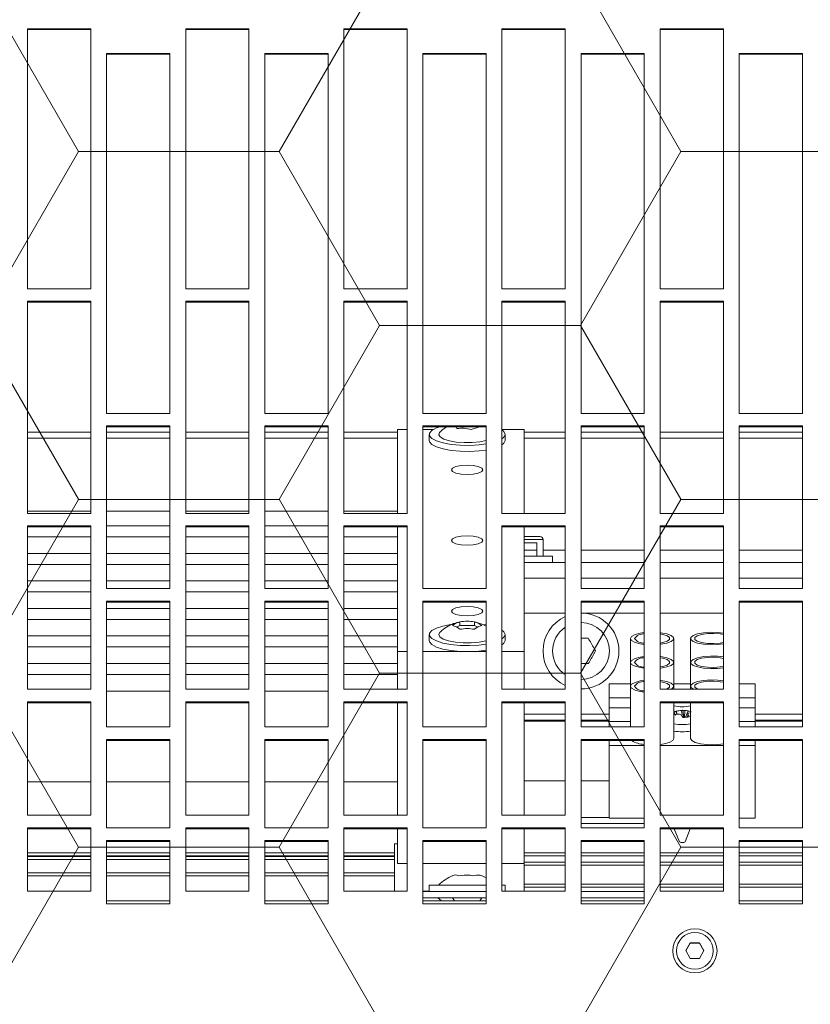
# Model space of a CAD drawing. Header units: millimetres. Extents: x 7483 to 13091, y 8111 to 13871.
# Tile 228 of 256: x 10499 to 10511, y 9270 to 9285. Entities that reach past the tile are written whole.
import ezdxf

# ---------------------------------------------------------------- set-up
doc = ezdxf.new("R2010")
doc.units = ezdxf.units.MM
doc.layers.add('_A_WYCIERACZKA', color=7, linetype='Continuous', lineweight=5, true_color=0xa5a5a5)
doc.layers.add('wymiary', color=7, linetype='Continuous', lineweight=5, true_color=0xb2b2b2)
doc.layers.add('_A_ŚLUSARKA WYPEŁNIENIE', color=7, linetype='Continuous', true_color=0x4c4a44)

# ---------------------------------------------------------------- blocks, each defined once
blk = doc.blocks.new('fgdgdgdfg')
at = {"layer": '_A_ŚLUSARKA WYPEŁNIENIE', "lineweight": 9}
h = blk.add_hatch(dxfattribs=at)
h.set_pattern_fill('HONEY', color=0, angle=180)
h.set_pattern_definition([(180, (56132.2607, -3400.6895), (-4.7625, 2.74963064), [3.175, -6.35]), (60, (56132.2607, -3400.6895), (4.76249999, 2.74963066), [3.175, -6.35]), (120, (56132.2607, -3400.6895), (-1e-08, 5.49926131), [-6.35, 3.175])])
h.paths.add_polyline_path([(5818.229, 11642.933), (5818.229, 11484.933), (6001.229, 11484.933), (6001.229, 11642.933)])
blk = doc.blocks.new('A$C68926FC6')
at = {"color": 7, "linetype": 'Continuous'}
for p, q in [((208.27, -205.39), (207.55, -206.64)), ((210.44, -206.64), (209.72, -205.39)), ((205.49, -206.59), (205.49, -206.61)), ((207.55, -206.59), (208.27, -207.84)), ((207.55, -206.64), (208.27, -207.88)), ((209.72, -207.84), (210.44, -206.59)), ((209.72, -207.88), (210.44, -206.64)), ((212.49, -206.61), (212.49, -206.59)), ((208.27, -207.88), (208.27, -207.84)), ((208.27, -207.84), (209.72, -207.84)), ((209.72, -207.88), (209.72, -207.84)), ((201.99, -214.02), (191.99, -214.02)), ((191.99, -214.02), (191.99, -224.03)), ((201.99, -214.5), (191.99, -214.5)), ((201.99, -224.03), (201.99, -214.02)), ((226.99, -214.02), (216.99, -214.02)), ((216.99, -214.02), (216.99, -224.03)), ((226.99, -214.5), (216.99, -214.5)), ((226.99, -224.03), (226.99, -214.02)), ((251.99, -214.02), (241.99, -214.02)), ((241.99, -214.02), (241.99, -224.03)), ((251.99, -214.5), (241.99, -214.5)), ((242.97, -214.5), (242.68, -215)), ((247.01, -214.5), (247.3, -215)), ((249.61, -215), (249.04, -214.5)), ((251.99, -224.03), (251.99, -214.02)), ((276.99, -214.02), (266.99, -214.02)), ((266.99, -214.02), (266.99, -224.03)), ((276.99, -214.5), (266.99, -214.5)), ((276.99, -224.03), (276.99, -214.02)), ((301.99, -214.02), (291.99, -214.02)), ((291.99, -214.02), (291.99, -224.03)), ((301.99, -214.5), (291.99, -214.5)), ((301.99, -224.03), (301.99, -214.02)), ((204.49, -216.03), (204.49, -226.03)), ((214.49, -216.03), (204.49, -216.03)), ((214.49, -226.03), (214.49, -216.03)), ((216.99, -215), (226.99, -215)), ((216.99, -216), (226.99, -216)), ((229.49, -216.03), (229.49, -226.03)), ((239.49, -216.03), (229.49, -216.03)), ((235.99, -220.41), (235.99, -216.06)), ((238.99, -216.03), (238.99, -217)), ((239.49, -226.03), (239.49, -216.03)), ((241.99, -215), (251.99, -215)), ((241.99, -216), (251.99, -216)), ((250.99, -217), (250.99, -216)), ((254.49, -216.03), (254.49, -226.03)), ((264.49, -216.03), (254.49, -216.03)), ((256.49, -223.5), (256.49, -216.03)), ((264.49, -226.03), (264.49, -216.03)), ((279.49, -216.03), (279.49, -226.03)), ((289.49, -216.03), (279.49, -216.03)), ((289.49, -226.03), (289.49, -216.03)), ((304.49, -216.03), (304.49, -226.03)), ((314.49, -216.03), (304.49, -216.03)), ((314.49, -226.03), (314.49, -216.03)), ((191.99, -217.17), (201.99, -217.17)), ((204.49, -217.17), (214.49, -217.17)), ((216.99, -217.17), (226.99, -217.17)), ((229.49, -217.17), (235.99, -217.17)), ((239.49, -217), (238.99, -217)), ((242.7, -217), (241.99, -217)), ((250.99, -217), (242.7, -217)), ((242.7, -218.48), (242.97, -218.55)), ((256.49, -218.94), (264.49, -218.94)), ((266.99, -218.94), (276.99, -218.94)), ((279.49, -218.94), (289.49, -218.94)), ((291.99, -218.94), (301.99, -218.94)), ((304.49, -218.94), (314.49, -218.94)), ((191.99, -220.62), (201.99, -220.62)), ((204.49, -220.62), (214.49, -220.62)), ((216.99, -220.62), (226.99, -220.62)), ((229.49, -220.62), (235.99, -220.62)), ((239.49, -220.41), (235.99, -220.41)), ((235.99, -225.88), (235.99, -220.41)), ((251.99, -220.41), (241.99, -220.41)), ((255.99, -220.41), (254.49, -220.41)), ((255.99, -225.88), (255.99, -220.41)), ((191.99, -222.1), (201.99, -222.1)), ((204.49, -222.1), (214.49, -222.1)), ((216.99, -222.1), (226.99, -222.1)), ((229.49, -222.1), (235.99, -222.1)), ((256.49, -221.52), (264.49, -221.52)), ((256.49, -222.11), (264.49, -222.11)), ((266.99, -221.52), (276.99, -221.52)), ((266.99, -222.11), (276.99, -222.11)), ((279.49, -221.52), (289.49, -221.52)), ((279.49, -222.11), (289.49, -222.11)), ((291.99, -221.52), (301.99, -221.52)), ((291.99, -222.11), (301.99, -222.11)), ((304.49, -221.52), (314.49, -221.52)), ((304.49, -222.11), (314.49, -222.11)), ((191.99, -223.88), (201.99, -223.88)), ((191.99, -224.03), (201.99, -224.03)), ((210.55, -223.85), (209.73, -225.88)), ((212.26, -225.88), (211.44, -223.85)), ((216.99, -223.88), (226.99, -223.88)), ((216.99, -224.03), (226.99, -224.03)), ((241.99, -223.88), (251.99, -223.88)), ((241.99, -224.03), (251.99, -224.03)), ((255.99, -223.5), (256.49, -223.5)), ((266.99, -223.88), (276.99, -223.88)), ((266.99, -224.03), (276.99, -224.03)), ((291.99, -223.88), (301.99, -223.88)), ((291.99, -224.03), (301.99, -224.03)), ((201.99, -226.03), (191.99, -226.03)), ((191.99, -226.03), (191.99, -240)), ((201.99, -240), (201.99, -226.03)), ((204.49, -225.88), (214.49, -225.88)), ((204.49, -226.03), (214.49, -226.03)), ((226.99, -226.03), (216.99, -226.03)), ((216.99, -226.03), (216.99, -240)), ((226.99, -226.71), (216.99, -226.71)), ((226.99, -240), (226.99, -226.03)), ((229.49, -225.88), (239.49, -225.88)), ((229.49, -226.03), (239.49, -226.03)), ((251.99, -226.03), (241.99, -226.03)), ((241.99, -226.03), (241.99, -240)), ((251.99, -240), (251.99, -226.03)), ((254.49, -225.88), (264.49, -225.88)), ((254.49, -226.03), (264.49, -226.03)), ((276.99, -226.03), (266.99, -226.03)), ((266.99, -226.03), (266.99, -240)), ((276.99, -240), (276.99, -226.03)), ((279.49, -225.88), (289.49, -225.88)), ((279.49, -226.03), (289.49, -226.03)), ((301.99, -226.03), (291.99, -226.03)), ((291.99, -226.03), (291.99, -240)), ((301.99, -240), (301.99, -226.03)), ((304.49, -225.88), (314.49, -225.88)), ((304.49, -226.03), (314.49, -226.03)), ((199.44, -227.57), (201.99, -227.57)), ((199.44, -239.06), (199.44, -227.57)), ((204.49, -228.03), (204.49, -245.97)), ((214.49, -228.03), (204.49, -228.03)), ((214.49, -245.97), (214.49, -228.03)), ((216.99, -227.57), (222.55, -227.57)), ((222.55, -239.06), (222.55, -227.57)), ((226.99, -227.66), (222.55, -227.66)), ((229.49, -228.03), (229.49, -245.97)), ((239.49, -228.03), (229.49, -228.03)), ((235.99, -245.82), (235.99, -228.03)), ((239.49, -245.97), (239.49, -228.03)), ((254.49, -228.03), (254.49, -245.97)), ((264.49, -228.03), (254.49, -228.03)), ((255.99, -245.82), (255.99, -228.03)), ((264.49, -245.97), (264.49, -228.03)), ((279.49, -228.03), (279.49, -245.97)), ((289.49, -228.03), (279.49, -228.03)), ((289.49, -245.97), (289.49, -228.03)), ((304.49, -228.03), (304.49, -245.97)), ((314.49, -228.03), (304.49, -228.03)), ((314.49, -245.97), (314.49, -228.03)), ((264.49, -233.31), (255.99, -233.31)), ((276.99, -233.31), (266.99, -233.31)), ((289.49, -233.31), (279.49, -233.31)), ((301.99, -233.31), (291.99, -233.31)), ((314.49, -233.31), (304.49, -233.31)), ((222.55, -233.47), (226.99, -233.47)), ((229.49, -233.47), (235.99, -233.47)), ((199.44, -239.85), (199.44, -239.06)), ((199.44, -239.06), (201.99, -239.06)), ((204.49, -239.06), (214.49, -239.06)), ((216.99, -239.06), (222.55, -239.06)), ((222.55, -239.85), (222.55, -239.06)), ((191.99, -239.85), (201.99, -239.85)), ((191.99, -240), (201.99, -240)), ((209.67, -245.82), (209.67, -240.16)), ((212.31, -240.16), (212.31, -245.82)), ((216.99, -239.85), (226.99, -239.85)), ((216.99, -240), (226.99, -240)), ((241.99, -239.85), (251.99, -239.85)), ((241.99, -240), (251.99, -240)), ((266.99, -239.85), (276.99, -239.85)), ((266.99, -240), (276.99, -240)), ((291.99, -239.85), (301.99, -239.85)), ((291.99, -240), (301.99, -240)), ((201.99, -241.99), (191.99, -241.99)), ((191.99, -241.99), (191.99, -261.87)), ((199.44, -242.83), (199.44, -241.99)), ((201.99, -261.87), (201.99, -241.99)), ((226.99, -241.99), (216.99, -241.99)), ((216.99, -241.99), (216.99, -261.87)), ((219.17, -248.43), (219.17, -241.99)), ((222.55, -242.83), (222.55, -241.99)), ((226.99, -261.87), (226.99, -241.99)), ((251.99, -241.99), (241.99, -241.99)), ((241.99, -241.99), (241.99, -261.87)), ((251.99, -261.87), (251.99, -241.99)), ((276.99, -241.99), (266.99, -241.99)), ((266.99, -241.99), (266.99, -261.87)), ((276.99, -261.87), (276.99, -241.99)), ((301.99, -241.99), (291.99, -241.99)), ((291.99, -241.99), (291.99, -261.87)), ((301.99, -261.87), (301.99, -241.99)), ((191.99, -244), (199.44, -244)), ((199.44, -245.04), (199.44, -242.83)), ((199.44, -242.83), (201.99, -242.83)), ((209.7, -244.23), (210.05, -244.18)), ((210.17, -243.56), (210.05, -244.18)), ((210.05, -244.18), (210.08, -243.98)), ((210.49, -243.52), (210.06, -244.52)), ((210.17, -243.56), (210.08, -243.98)), ((210.64, -243.51), (210.56, -244.58)), ((210.74, -243.51), (210.9, -244.63)), ((211, -243.91), (211.1, -244.58)), ((211.09, -243.88), (211.43, -244.04)), ((211.43, -244.04), (211.92, -243.99)), ((211.83, -244), (211.9, -244.52)), ((211.86, -244), (211.93, -244.44)), ((211.92, -243.99), (212.17, -243.87)), ((212.29, -244.28), (211.93, -244.44)), ((212.11, -243.9), (212.29, -244.28)), ((222.55, -242.83), (219.17, -242.83)), ((222.55, -245.04), (222.55, -242.83)), ((222.55, -244), (226.99, -244)), ((229.49, -244), (235.99, -244)), ((199.44, -245.04), (201.99, -245.04)), ((199.44, -246.6), (199.44, -245.04)), ((204.49, -245.82), (214.49, -245.82)), ((210.06, -244.52), (209.7, -244.42)), ((210.56, -244.58), (210.06, -244.52)), ((210.9, -244.63), (210.56, -244.58)), ((211.93, -244.44), (211.9, -244.52)), ((211.99, -244.49), (212.31, -244.42)), ((222.55, -245.04), (219.17, -245.04)), ((222.55, -246.6), (222.55, -245.04)), ((229.49, -245.82), (239.49, -245.82)), ((254.49, -245.82), (264.49, -245.82)), ((279.49, -245.82), (289.49, -245.82)), ((304.49, -245.82), (314.49, -245.82)), ((199.44, -248.81), (199.44, -246.6)), ((199.44, -246.6), (201.99, -246.6)), ((204.49, -245.97), (214.49, -245.97)), ((222.55, -246.6), (219.17, -246.6)), ((222.55, -248.81), (222.55, -246.6)), ((229.49, -245.97), (239.49, -245.97)), ((254.49, -245.97), (264.49, -245.97)), ((279.49, -245.97), (289.49, -245.97)), ((304.49, -245.97), (314.49, -245.97)), ((199.44, -248.81), (201.99, -248.81)), ((204.49, -247.96), (204.49, -273.77)), ((214.49, -247.96), (204.49, -247.96)), ((209.67, -248.43), (209.67, -247.96)), ((209.67, -252.2), (209.67, -248.43)), ((209.67, -248.81), (212.31, -248.81)), ((212.31, -247.96), (212.31, -248.43)), ((212.31, -248.43), (212.31, -252.2)), ((214.49, -273.77), (214.49, -247.96)), ((219.17, -252.2), (219.17, -248.43)), ((219.17, -248.81), (222.55, -248.81)), ((229.49, -247.96), (229.49, -273.77)), ((239.49, -247.96), (229.49, -247.96)), ((235.99, -253.9), (235.99, -247.96)), ((239.49, -273.77), (239.49, -247.96)), ((254.49, -247.96), (254.49, -273.77)), ((264.49, -247.96), (254.49, -247.96)), ((255.99, -253.9), (255.99, -247.96)), ((264.49, -273.77), (264.49, -247.96)), ((276.99, -247.67), (266.99, -247.67)), ((279.49, -247.96), (279.49, -273.77)), ((289.49, -247.96), (279.49, -247.96)), ((289.49, -273.77), (289.49, -247.96)), ((301.99, -247.67), (291.99, -247.67)), ((304.49, -247.96), (304.49, -273.77)), ((314.49, -247.96), (304.49, -247.96)), ((314.49, -273.77), (314.49, -247.96)), ((264.49, -250.28), (255.99, -250.28)), ((276.99, -250.28), (266.99, -250.28)), ((289.49, -250.28), (279.49, -250.28)), ((301.99, -250.28), (291.99, -250.28)), ((314.49, -250.28), (304.49, -250.28)), ((226.99, -252), (225.84, -252)), ((255.99, -252.02), (264.49, -252.02)), ((266.99, -252.02), (276.99, -252.02)), ((279.49, -252.02), (289.49, -252.02)), ((291.99, -252.02), (301.99, -252.02)), ((304.49, -252.02), (314.49, -252.02)), ((209.67, -255.97), (209.67, -252.2)), ((212.31, -252.2), (212.31, -255.97)), ((219.17, -255.97), (219.17, -252.2)), ((239.49, -253.9), (235.99, -253.9)), ((235.99, -253.9), (235.99, -273.62)), ((251.99, -253.9), (241.99, -253.9)), ((255.99, -253.9), (254.49, -253.9)), ((255.99, -273.62), (255.99, -253.9)), ((264.49, -254.63), (255.99, -254.63)), ((276.99, -254.63), (266.99, -254.63)), ((289.49, -254.63), (279.49, -254.63)), ((301.99, -254.63), (291.99, -254.63)), ((314.49, -254.63), (304.49, -254.63)), ((225.84, -256), (226.99, -256)), ((238.99, -255.64), (238.99, -256.6)), ((250.99, -256.6), (250.99, -255.64)), ((255.99, -256.37), (264.49, -256.37)), ((266.99, -256.37), (276.99, -256.37)), ((279.49, -256.37), (289.49, -256.37)), ((291.99, -256.37), (301.99, -256.37)), ((304.49, -256.37), (314.49, -256.37)), ((241.99, -258.11), (242.5, -258.18)), ((243.27, -257.76), (243.84, -258.04)), ((243.84, -258.04), (246.15, -258.04)), ((243.84, -258.59), (243.84, -258.04)), ((246.15, -258.04), (246.71, -257.76)), ((246.15, -258.59), (246.15, -258.04)), ((264.49, -258.99), (255.99, -258.99)), ((276.99, -258.99), (266.99, -258.99)), ((289.49, -258.99), (279.49, -258.99)), ((301.99, -258.99), (291.99, -258.99)), ((314.49, -258.99), (304.49, -258.99)), ((214.49, -259.98), (204.49, -259.98)), ((214.49, -259.99), (204.49, -259.99)), ((226.56, -259.98), (216.99, -259.98)), ((226.64, -259.99), (216.99, -259.99)), ((235.99, -259.98), (229.49, -259.98)), ((235.99, -259.99), (229.49, -259.99)), ((255.99, -260.73), (264.49, -260.73)), ((266.99, -260.73), (276.99, -260.73)), ((279.49, -260.73), (289.49, -260.73)), ((291.99, -260.73), (301.99, -260.73)), ((304.49, -260.73), (314.49, -260.73)), ((191.99, -261.73), (201.99, -261.73)), ((191.99, -261.87), (201.99, -261.87)), ((216.99, -261.73), (226.99, -261.73)), ((216.99, -261.87), (226.99, -261.87)), ((241.99, -261.73), (251.99, -261.73)), ((241.99, -261.87), (251.99, -261.87)), ((266.99, -261.73), (276.99, -261.73)), ((266.99, -261.87), (276.99, -261.87)), ((291.99, -261.73), (301.99, -261.73)), ((291.99, -261.87), (301.99, -261.87)), ((201.99, -263.86), (191.99, -263.86)), ((191.99, -263.86), (191.99, -289.58)), ((201.99, -289.58), (201.99, -263.86)), ((226.99, -263.86), (216.99, -263.86)), ((216.99, -263.86), (216.99, -289.58)), ((226.99, -289.58), (226.99, -263.86)), ((251.99, -263.86), (241.99, -263.86)), ((241.99, -263.86), (241.99, -289.58)), ((251.99, -289.58), (251.99, -263.86)), ((264.49, -263.34), (255.99, -263.34)), ((276.99, -263.86), (266.99, -263.86)), ((266.99, -263.86), (266.99, -289.58)), ((276.99, -289.58), (276.99, -263.86)), ((289.49, -263.34), (279.49, -263.34)), ((301.99, -263.86), (291.99, -263.86)), ((291.99, -263.86), (291.99, -289.58)), ((301.99, -289.58), (301.99, -263.86)), ((314.49, -263.34), (304.49, -263.34)), ((255.99, -265.08), (264.49, -265.08)), ((266.99, -265.08), (276.99, -265.08)), ((279.49, -265.08), (289.49, -265.08)), ((291.99, -265.08), (301.99, -265.08)), ((304.49, -265.08), (314.49, -265.08)), ((191.99, -268), (201.99, -268)), ((204.49, -268), (214.49, -268)), ((216.99, -268), (226.99, -268)), ((229.49, -268), (235.99, -268)), ((231.49, -268), (231.49, -269)), ((235.99, -269), (231.49, -269)), ((232.99, -269), (232.99, -271.6)), ((233.99, -271.1), (233.99, -269)), ((264.49, -267.69), (255.99, -267.69)), ((276.99, -267.69), (266.99, -267.69)), ((289.49, -267.69), (279.49, -267.69)), ((301.99, -267.69), (291.99, -267.69)), ((314.49, -267.69), (304.49, -267.69)), ((255.99, -269.43), (264.49, -269.43)), ((266.99, -269.43), (276.99, -269.43)), ((279.49, -269.43), (289.49, -269.43)), ((291.99, -269.43), (301.99, -269.43)), ((304.49, -269.43), (314.49, -269.43)), ((235.99, -272.1), (233.49, -272.1)), ((235.99, -271.1), (233.99, -271.1)), ((264.49, -272.04), (255.99, -272.04)), ((276.99, -272.04), (266.99, -272.04)), ((289.49, -272.04), (279.49, -272.04)), ((301.99, -272.04), (291.99, -272.04)), ((314.49, -272.04), (304.49, -272.04)), ((204.49, -273.62), (214.49, -273.62)), ((204.49, -273.77), (214.49, -273.77)), ((229.49, -273.62), (239.49, -273.62)), ((229.49, -273.77), (239.49, -273.77)), ((254.49, -273.62), (264.49, -273.62)), ((254.49, -273.77), (264.49, -273.77)), ((266.99, -273.79), (276.99, -273.79)), ((279.49, -273.62), (289.49, -273.62)), ((279.49, -273.77), (289.49, -273.77)), ((291.99, -273.79), (301.99, -273.79)), ((304.49, -273.62), (314.49, -273.62)), ((304.49, -273.77), (314.49, -273.77)), ((204.49, -275.75), (204.49, -309.28)), ((214.49, -275.75), (204.49, -275.75)), ((214.49, -309.28), (214.49, -275.75)), ((229.49, -275.75), (229.49, -309.28)), ((239.49, -275.75), (229.49, -275.75)), ((235.99, -275.75), (235.99, -289.01)), ((239.49, -309.28), (239.49, -275.75)), ((254.49, -275.75), (254.49, -309.28)), ((264.49, -275.75), (254.49, -275.75)), ((255.99, -289.01), (255.99, -275.75)), ((264.49, -276.11), (255.99, -276.11)), ((264.49, -309.28), (264.49, -275.75)), ((276.99, -276.11), (266.99, -276.11)), ((279.49, -275.75), (279.49, -309.28)), ((289.49, -275.75), (279.49, -275.75)), ((289.49, -276.11), (279.49, -276.11)), ((289.49, -309.28), (289.49, -275.75)), ((301.99, -276.11), (291.99, -276.11)), ((304.49, -275.75), (304.49, -309.28)), ((314.49, -275.75), (304.49, -275.75)), ((314.49, -276.11), (304.49, -276.11)), ((314.49, -309.28), (314.49, -275.75)), ((239.18, -286.85), (238.99, -287.27)), ((238.99, -287.27), (238.99, -288.23)), ((239.49, -286.58), (239.18, -286.85)), ((239.49, -287.53), (239.18, -287.8)), ((250.99, -288.23), (250.99, -287.27)), ((191.99, -289.43), (201.99, -289.43)), ((216.99, -289.43), (226.99, -289.43)), ((235.99, -289.01), (239.49, -289.01)), ((241.99, -289.43), (251.99, -289.43)), ((244.37, -289), (243.22, -289.4)), ((250.35, -289.01), (251.99, -289.01)), ((254.49, -289.01), (255.99, -289.01)), ((266.99, -289.43), (276.99, -289.43)), ((291.99, -289.43), (301.99, -289.43)), ((191.99, -289.58), (201.99, -289.58)), ((216.99, -289.58), (226.99, -289.58)), ((241.99, -289.58), (251.99, -289.58)), ((266.99, -289.58), (276.99, -289.58)), ((291.99, -289.58), (301.99, -289.58)), ((191.99, -291.55), (191.99, -348.45)), ((201.99, -291.55), (191.99, -291.55)), ((201.99, -348.45), (201.99, -291.55)), ((216.99, -291.55), (216.99, -348.45)), ((226.99, -291.55), (216.99, -291.55)), ((226.99, -348.45), (226.99, -291.55)), ((241.99, -291.55), (241.99, -348.45)), ((251.99, -291.55), (241.99, -291.55)), ((251.99, -348.45), (251.99, -291.55)), ((266.99, -291.55), (266.99, -348.45)), ((276.99, -291.55), (266.99, -291.55)), ((276.99, -348.45), (276.99, -291.55)), ((291.99, -291.55), (291.99, -348.45)), ((301.99, -291.55), (291.99, -291.55)), ((301.99, -348.45), (301.99, -291.55)), ((204.49, -309.13), (214.49, -309.13)), ((204.49, -309.28), (214.49, -309.28)), ((229.49, -309.13), (239.49, -309.13)), ((229.49, -309.28), (239.49, -309.28)), ((254.49, -309.13), (264.49, -309.13)), ((254.49, -309.28), (264.49, -309.28)), ((279.49, -309.13), (289.49, -309.13)), ((279.49, -309.28), (289.49, -309.28)), ((304.49, -309.13), (314.49, -309.13)), ((304.49, -309.28), (314.49, -309.28)), ((204.49, -311.24), (204.49, -352.35)), ((214.49, -311.24), (204.49, -311.24)), ((214.49, -352.35), (214.49, -311.24)), ((229.49, -311.24), (229.49, -352.35)), ((239.49, -311.24), (229.49, -311.24)), ((239.49, -352.35), (239.49, -311.24)), ((254.49, -311.24), (254.49, -352.35)), ((264.49, -311.24), (254.49, -311.24)), ((264.49, -352.35), (264.49, -311.24)), ((279.49, -311.24), (279.49, -352.35)), ((289.49, -311.24), (279.49, -311.24)), ((289.49, -352.35), (289.49, -311.24)), ((304.49, -311.24), (304.49, -352.35)), ((314.49, -311.24), (304.49, -311.24)), ((314.49, -352.35), (314.49, -311.24)), ((191.99, -348.3), (201.99, -348.3)), ((191.99, -348.45), (201.99, -348.45)), ((216.99, -348.3), (226.99, -348.3)), ((216.99, -348.45), (226.99, -348.45)), ((241.99, -348.3), (251.99, -348.3)), ((241.99, -348.45), (251.99, -348.45)), ((266.99, -348.3), (276.99, -348.3)), ((266.99, -348.45), (276.99, -348.45)), ((291.99, -348.3), (301.99, -348.3)), ((291.99, -348.45), (301.99, -348.45)), ((204.49, -352.2), (214.49, -352.2)), ((204.49, -352.35), (214.49, -352.35)), ((229.49, -352.2), (239.49, -352.2)), ((229.49, -352.35), (239.49, -352.35)), ((254.49, -352.2), (264.49, -352.2)), ((254.49, -352.35), (264.49, -352.35)), ((279.49, -352.2), (289.49, -352.2)), ((279.49, -352.35), (289.49, -352.35)), ((304.49, -352.2), (314.49, -352.2)), ((304.49, -352.35), (314.49, -352.35))]:
    blk.add_line(p, q, dxfattribs=at)
at = {"color": 8, "linetype": 'Continuous'}
for p, q in [((250.99, -216.06), (251.99, -216.06)), ((191.99, -216.67), (201.99, -216.67)), ((204.49, -216.67), (214.49, -216.67)), ((216.99, -216.67), (226.99, -216.67)), ((229.49, -216.67), (235.99, -216.67)), ((256.49, -218.45), (264.49, -218.45)), ((266.99, -218.45), (276.99, -218.45)), ((279.49, -218.45), (289.49, -218.45)), ((291.99, -218.45), (301.99, -218.45)), ((304.49, -218.45), (314.49, -218.45)), ((191.99, -220.13), (201.99, -220.13)), ((204.49, -220.13), (214.49, -220.13)), ((216.99, -220.13), (226.99, -220.13)), ((229.49, -220.13), (235.99, -220.13)), ((191.99, -221.63), (201.99, -221.63)), ((204.49, -221.63), (214.49, -221.63)), ((216.99, -221.63), (226.99, -221.63)), ((229.49, -221.63), (235.99, -221.63)), ((256.49, -221.05), (264.49, -221.05)), ((256.49, -221.65), (264.49, -221.65)), ((266.99, -221.05), (276.99, -221.05)), ((266.99, -221.65), (276.99, -221.65)), ((279.49, -221.05), (289.49, -221.05)), ((279.49, -221.65), (289.49, -221.65)), ((291.99, -221.05), (301.99, -221.05)), ((291.99, -221.65), (301.99, -221.65)), ((304.49, -221.05), (314.49, -221.05)), ((304.49, -221.65), (314.49, -221.65)), ((191.99, -242.92), (199.44, -242.92)), ((191.99, -243.08), (199.44, -243.08)), ((222.55, -242.92), (226.99, -242.92)), ((222.55, -243.08), (226.99, -243.08)), ((229.49, -242.92), (235.99, -242.92)), ((229.49, -243.08), (235.99, -243.08)), ((204.49, -259.98), (214.49, -259.98)), ((216.99, -259.98), (226.48, -259.98)), ((229.49, -259.98), (235.99, -259.98)), ((191.99, -265.5), (201.99, -265.5)), ((204.49, -265.5), (214.49, -265.5)), ((216.99, -265.5), (226.99, -265.5)), ((229.49, -265.5), (235.99, -265.5)), ((191.99, -269.91), (201.99, -269.91)), ((204.49, -269.91), (214.49, -269.91)), ((216.99, -269.91), (226.99, -269.91)), ((229.49, -269.91), (232.99, -269.91)), ((233.99, -269.91), (235.99, -269.91)), ((232.99, -271.6), (235.99, -271.6)), ((191.99, -287.65), (201.99, -287.65)), ((204.49, -287.65), (214.49, -287.65)), ((216.99, -287.65), (226.99, -287.65)), ((229.49, -287.65), (235.99, -287.65)), ((255.99, -287.65), (264.49, -287.65)), ((266.99, -287.65), (276.99, -287.65)), ((279.49, -287.65), (289.49, -287.65)), ((291.99, -287.65), (301.99, -287.65)), ((304.49, -287.65), (314.49, -287.65)), ((191.99, -288.59), (201.99, -288.59)), ((204.49, -288.59), (214.49, -288.59)), ((216.99, -288.59), (226.99, -288.59)), ((229.49, -288.59), (235.99, -288.59)), ((255.99, -288.59), (264.49, -288.59)), ((266.99, -288.59), (276.99, -288.59)), ((279.49, -288.59), (289.49, -288.59)), ((291.99, -288.59), (301.99, -288.59)), ((304.49, -288.59), (314.49, -288.59))]:
    blk.add_line(p, q, dxfattribs=at)
at = {"color": 7, "linetype": 'Continuous'}
for points in [[(209.67, -240.16), (209.49, -239.84), (208.95, -239.55), (208.12, -239.33), (207.09, -239.2), (205.96, -239.17), (204.87, -239.25), (204.49, -239.31)], [(212.31, -240.16), (212.5, -239.84), (213.04, -239.55), (213.87, -239.33), (214.49, -239.24)], [(204.49, -249.28), (205.4, -249.39), (206.53, -249.42), (207.62, -249.34), (208.57, -249.16), (209.26, -248.9), (209.63, -248.59), (209.63, -248.26), (209.28, -247.96)], [(204.49, -249.06), (205, -249.15), (205.99, -249.23), (207.01, -249.21), (207.93, -249.07), (208.62, -248.85), (208.99, -248.58), (208.99, -248.28), (208.62, -248), (208.52, -247.96)], [(214.49, -249.35), (214.37, -249.34), (213.42, -249.16), (212.73, -248.9), (212.36, -248.59), (212.36, -248.26), (212.71, -247.96)], [(214.49, -249.15), (214.06, -249.07), (213.37, -248.85), (213, -248.58), (213, -248.28), (213.37, -248), (213.47, -247.96)], [(216.99, -247.5), (217.62, -247.59), (218.45, -247.82), (218.99, -248.1), (219.17, -248.43)], [(219.17, -248.43), (218.99, -248.75), (218.45, -249.04), (217.62, -249.26), (216.99, -249.35)], [(204.49, -253.05), (205.4, -253.16), (206.53, -253.19), (207.62, -253.11), (208.57, -252.93), (209.26, -252.67), (209.63, -252.36), (209.63, -252.03), (209.26, -251.73), (208.57, -251.47), (207.62, -251.29), (206.53, -251.21), (205.4, -251.23), (204.49, -251.34)], [(204.49, -252.83), (205, -252.92), (205.99, -253.01), (207.01, -252.98), (207.93, -252.85), (208.62, -252.63), (208.99, -252.35), (208.99, -252.05), (208.62, -251.77), (207.93, -251.55), (207.01, -251.42), (205.99, -251.39), (205, -251.47), (204.49, -251.57)], [(214.49, -253.13), (214.37, -253.11), (213.42, -252.93), (212.73, -252.67), (212.36, -252.36), (212.36, -252.03), (212.73, -251.73), (213.42, -251.47), (214.37, -251.29), (214.49, -251.27)], [(214.49, -252.92), (214.06, -252.85), (213.37, -252.63), (213, -252.35), (213, -252.05), (213.37, -251.77), (214.06, -251.55), (214.49, -251.47)], [(216.99, -251.27), (217.62, -251.37), (218.45, -251.59), (218.99, -251.88), (219.17, -252.2)], [(219.17, -252.2), (218.99, -252.52), (218.45, -252.81), (217.62, -253.03), (216.99, -253.13)], [(204.49, -256.83), (205.4, -256.94), (206.53, -256.96), (207.62, -256.88), (208.57, -256.7), (209.26, -256.44), (209.63, -256.13), (209.63, -255.81), (209.26, -255.5), (208.57, -255.24), (207.62, -255.06), (206.53, -254.98), (205.4, -255.01), (204.49, -255.12)], [(204.49, -256.6), (205, -256.7), (205.99, -256.78), (207.01, -256.75), (207.93, -256.62), (208.62, -256.4), (208.99, -256.12), (208.99, -255.82), (208.62, -255.54), (207.93, -255.32), (207.01, -255.19), (205.99, -255.16), (205, -255.25), (204.49, -255.34)], [(214.49, -256.9), (214.37, -256.88), (213.42, -256.7), (212.73, -256.44), (212.36, -256.13), (212.36, -255.81), (212.73, -255.5), (213.42, -255.24), (214.37, -255.06), (214.49, -255.04)], [(216.99, -255.04), (217.62, -255.14), (218.45, -255.36), (218.99, -255.65), (219.17, -255.97)], [(239.49, -254.95), (239.18, -255.21), (238.99, -255.64)], [(247.38, -258.2), (247.55, -258.18), (248.82, -257.94), (249.85, -257.62), (250.57, -257.24), (250.95, -256.82), (250.95, -256.38), (250.57, -255.96), (249.85, -255.58), (248.82, -255.26), (247.55, -255.02), (246.12, -254.89), (244.62, -254.86), (243.14, -254.94), (241.99, -255.09)], [(250.99, -255.64), (250.95, -255.43), (250.57, -255), (249.85, -254.62), (248.82, -254.3), (247.55, -254.07), (246.12, -253.93), (244.62, -253.91), (243.14, -253.99), (242.03, -254.13)], [(214.49, -256.7), (214.06, -256.62), (213.37, -256.4), (213, -256.12), (213, -255.82), (213.37, -255.54), (214.06, -255.32), (214.49, -255.25)], [(219.17, -255.97), (218.99, -256.29), (218.45, -256.58), (217.62, -256.8), (216.99, -256.9)], [(239.49, -255.9), (239.18, -256.17), (238.99, -256.6)], [(238.99, -256.6), (239.18, -257.03), (239.49, -257.3)], [(249.28, -256.99), (249.31, -256.97), (249.49, -256.6), (249.31, -256.23), (248.78, -255.89), (247.94, -255.61), (246.86, -255.41), (245.63, -255.31), (244.35, -255.31), (243.12, -255.41), (242.05, -255.61), (241.99, -255.63)], [(247.49, -260.29), (247.3, -260.01), (246.76, -259.77), (245.95, -259.62), (244.99, -259.56), (244.04, -259.62), (243.23, -259.77), (242.68, -260.01), (242.49, -260.29), (242.68, -260.56), (243.23, -260.8), (244.04, -260.96), (244.99, -261.01), (245.95, -260.96), (246.76, -260.8), (247.3, -260.56), (247.49, -260.29)], [(247.49, -271.46), (247.3, -271.18), (246.76, -270.94), (245.95, -270.79), (244.99, -270.73), (244.04, -270.79), (243.23, -270.94), (242.68, -271.18), (242.49, -271.46), (242.68, -271.74), (243.23, -271.97), (244.04, -272.13), (244.99, -272.18), (245.95, -272.13), (246.76, -271.97), (247.3, -271.74), (247.49, -271.46)], [(247.49, -282.63), (247.3, -282.35), (246.76, -282.12), (245.95, -281.96), (244.99, -281.9), (244.04, -281.96), (243.23, -282.12), (242.68, -282.35), (242.49, -282.63), (242.68, -282.91), (243.23, -283.14), (244.04, -283.3), (244.99, -283.36), (245.95, -283.3), (246.76, -283.14), (247.3, -282.91), (247.49, -282.63)], [(250.99, -287.27), (250.94, -287.05), (250.57, -286.63), (249.84, -286.24), (248.8, -285.93), (247.53, -285.7), (246.1, -285.56), (244.6, -285.54), (243.12, -285.62), (241.99, -285.76)], [(239.18, -287.8), (238.99, -288.24), (239.19, -288.67), (239.49, -288.93)], [(249.33, -289.43), (249.86, -289.25), (250.58, -288.87), (250.95, -288.44), (250.94, -288.01), (250.57, -287.58), (249.84, -287.2), (248.8, -286.88), (247.53, -286.65), (246.1, -286.52), (244.6, -286.49), (243.12, -286.58), (241.99, -286.72)], [(249.28, -288.63), (249.36, -288.55), (249.49, -288.18), (249.26, -287.82), (248.69, -287.48), (247.81, -287.21), (246.71, -287.02), (245.47, -286.93), (244.19, -286.95), (242.97, -287.06), (241.99, -287.26)]]:
    blk.add_lwpolyline(points, dxfattribs=at)
for radius in [3.5, 2.9]:
    blk.add_circle((208.99, -206.61), radius, dxfattribs=at)
for centre, radius, start, end in [((244.67, -212.2), 6.81, 292.5136, 315.1626), ((245.32, -212.2), 6.81, 240.7379, 248.4843), ((210.99, -224.52), 0.805, 56.2556, 123.7444), ((216.76, -243.58), 4.35, 59.0437, 86.9122), ((210.99, -250.15), 8.92, 81.484, 98.516), ((210.99, -251.29), 8.91, 81.4727, 98.5273), ((210.94, -248.74), 5.24, 90.5593, 101.5879), ((210.99, -251.88), 6.7, 78.6349, 101.3651), ((211.03, -238.96), 5.62, 270.7861, 278.9537), ((217.15, -249.38), 1.69, 34.4614, 95.2234), ((217.15, -247.47), 1.69, 264.7763, 325.5393), ((226.99, -254), 6, 90, 180), ((226.99, -254), 6, 294.6243, 65.3757), ((226.99, -254), 4.5, 90, 180), ((226.99, -254), 4.5, 303.749, 56.251), ((217.15, -253.15), 1.69, 34.4614, 95.223), ((217.15, -251.24), 1.69, 264.777, 325.5386), ((226.99, -254), 6, 180, 270), ((226.99, -254), 4.5, 180, 270), ((217.15, -256.93), 1.69, 34.4607, 95.2237), ((217.15, -255.02), 1.69, 264.7763, 325.5389), ((233.49, -271.6), 0.5, 180, 270)]:
    blk.add_arc(centre, radius, start, end, dxfattribs=at)
for points, knots in [([(209.72, -205.39), (209.47, -205.39), (208.99, -205.39), (208.51, -205.39), (208.27, -205.39)], [0, 0, 0, 0, 0.5, 1, 1, 1, 1]), ([(208.27, -207.88), (208.51, -207.88), (208.99, -207.89), (209.47, -207.88), (209.72, -207.88)], [0, 0, 0, 0, 0.5, 1, 1, 1, 1]), ([(244.11, -218.48), (243.73, -218.55), (243.25, -218.65), (242.79, -218.5), (242.7, -218.48)], [0, 0, 0, 0, 0.8132026, 1, 1, 1, 1]), ([(246.4, -218.48), (245.78, -218.55), (245.01, -218.65), (244.25, -218.5), (244.11, -218.48)], [0, 0, 0, 0, 0.813211, 1, 1, 1, 1]), ([(210.08, -243.98), (210.02, -243.88), (209.95, -243.76), (209.89, -243.62), (209.88, -243.61)], [0, 0, 0, 0, 0.924662, 1, 1, 1, 1]), ([(210.88, -243.5), (210.89, -243.51), (210.95, -243.66), (211.02, -243.77), (211.09, -243.88)], [0, 0, 0, 0, 0.075324, 1, 1, 1, 1]), ([(209.6, -244.38), (209.7, -244.43), (209.83, -244.48), (209.96, -244.5), (209.99, -244.51)], [0, 0, 0, 0, 0.802866, 1, 1, 1, 1]), ([(209.99, -244.51), (210.19, -244.56), (210.49, -244.63), (210.81, -244.62), (210.91, -244.61)], [0, 0, 0, 0, 0.669874, 1, 1, 1, 1]), ([(211.1, -244.58), (211.1, -244.58), (211.03, -244.62), (210.97, -244.63), (210.9, -244.63)], [0, 0, 0, 0, 0.075342, 1, 1, 1, 1]), ([(225.84, -252), (225.52, -252.55), (225.14, -253.22), (224.76, -253.88), (224.68, -254)], [0, 0, 0, 0, 0.813212, 1, 1, 1, 1]), ([(224.68, -254), (225, -254.55), (225.39, -255.22), (225.77, -255.88), (225.84, -256)], [0, 0, 0, 0, 0.813211, 1, 1, 1, 1]), ([(241.99, -257.91), (242.03, -257.94), (242.34, -258.13), (242.9, -258.36), (243.43, -258.49), (243.65, -258.55)], [0, 0, 0, 0, 0.076726, 0.612132, 1, 1, 1, 1]), ([(243.84, -257.43), (243.52, -257.67), (243.14, -257.95), (242.76, -258), (242.68, -258.01)], [0, 0, 0, 0, 0.813209, 1, 1, 1, 1]), ([(242.68, -258.01), (243, -258.25), (243.39, -258.53), (243.77, -258.58), (243.84, -258.59)], [0, 0, 0, 0, 0.813208, 1, 1, 1, 1]), ([(246.15, -257.43), (245.76, -257.49), (244.99, -257.61), (244.22, -257.49), (243.84, -257.43)], [0, 0, 0, 0, 0.499999, 1, 1, 1, 1]), ([(247.3, -258.01), (246.99, -257.93), (246.6, -257.82), (246.22, -257.49), (246.15, -257.43)], [0, 0, 0, 0, 0.813211, 1, 1, 1, 1]), ([(246.15, -258.59), (246.46, -258.51), (246.85, -258.4), (247.23, -258.07), (247.3, -258.01)], [0, 0, 0, 0, 0.813211, 1, 1, 1, 1]), ([(246.35, -258.54), (246.52, -258.5), (247.09, -258.38), (247.99, -257.95), (248.8, -257.46), (249.16, -257.08), (249.25, -256.99)], [0, 0, 0, 0, 0.153029, 0.527686, 0.884178, 1, 1, 1, 1]), ([(243.84, -258.59), (244.22, -258.65), (244.99, -258.77), (245.76, -258.65), (246.15, -258.59)], [0, 0, 0, 0, 0.500001, 1, 1, 1, 1]), ([(246.6, -289.16), (246.23, -289.19), (245.48, -289.25), (244.74, -289.08), (244.37, -289)], [0, 0, 0, 0, 0.500001, 1, 1, 1, 1]), ([(246.77, -289.39), (246.75, -289.38), (246.7, -289.34), (246.64, -289.24), (246.6, -289.16)], [0, 0, 0, 0, 0.289906, 1, 1, 1, 1]), ([(248.16, -289.43), (248.24, -289.39), (248.64, -289.19), (248.97, -288.9), (249.23, -288.66)], [0, 0, 0, 0, 0.208808, 1, 1, 1, 1])]:
    blk.add_open_spline(points, degree=3, knots=knots, dxfattribs=at)
blk.add_open_spline([(247.28, -218.48), (247.14, -218.54), (246.84, -218.66), (246.55, -218.54), (246.4, -218.48)], degree=3, dxfattribs=at)
blk = doc.blocks.new('c.o. ściany_2024-09-18')
at = {"xscale": 0.1, "yscale": 0.1, "zscale": 0.1, "rotation": 180}
blk.add_blockref('A$C68926FC6', (1795.934, -2201.348), dxfattribs=at)

msp = doc.modelspace()

# ---------------------------------------------------------------- block references
at = {"layer": '_A_WYCIERACZKA'}
msp.add_blockref('fgdgdgdfg', (4617.37, -2349.0217), dxfattribs=at)
at = {"layer": 'wymiary'}
msp.add_blockref('c.o. ściany_2024-09-18', (8734.2884, 11451.4122), dxfattribs=at)

doc.saveas('drawing.dxf')
